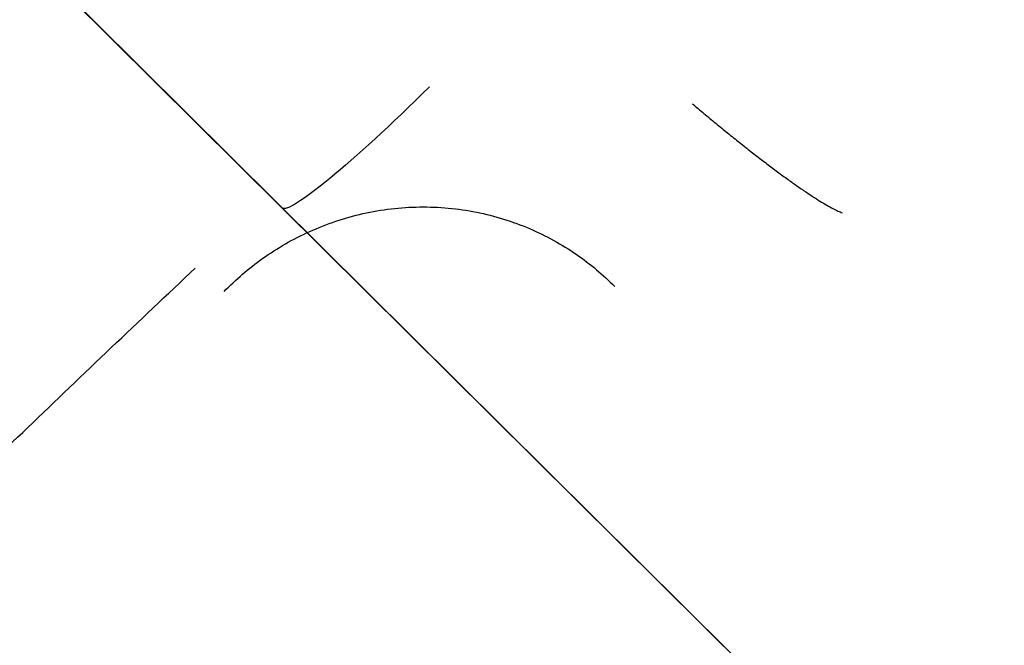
# Model space of a CAD drawing. Header units: millimetres. Extents: x -291 to 291, y -234 to 334.
# Tile 253 of 256: x -197.5 to -188.08, y 210.92 to 216.91. Entities that reach past the tile are written whole.
import ezdxf

# ---------------------------------------------------------------- set-up
doc = ezdxf.new("R2010")
doc.units = ezdxf.units.MM
doc.layers.add('Layer 01', color=7, linetype='Continuous', true_color=0x000000)

msp = doc.modelspace()

# ---------------------------------------------------------------- linework, layer by layer
at = {"layer": 'Layer 01', "color": 254, "true_color": 0xcad1ee}
msp.add_line((-201.9582, 222.0292, 647.8827), (-188.0755, 208.2424, 646.0745), dxfattribs=at)
at = {"layer": 'Layer 01', "color": 254, "true_color": 0xcad1ee, "extrusion": (0.706543, -0.701661, -0.092022)}
for centre, start, end in [((17.2316, 617.5498, -348.235), 95.29403, 180), ((17.2316, 617.5498, -348.2764), 180, 181.53105)]:
    msp.add_arc(centre, 2, start, end, dxfattribs=at)
at = {"layer": 'Layer 01', "color": 254, "true_color": 0xcad1ee}
msp.add_open_spline([(-201.9611, 222.0332, 647.8294), (-195.0198, 215.1398, 646.9254), (-188.0785, 208.2464, 646.0213)], degree=2, dxfattribs=at)
for points, weights, degree in [([(-191.0608, 216.1045, 684.6738), (-189.9838, 215.1891, 684.5537), (-189.6277, 215.0605, 683.1867)], [1.00000000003, 0.815672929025, 1.00000000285], 2), ([(-195.5431, 214.307, 581.8724), (-193.6659, 216.2322, 581.9381), (-191.8045, 214.3558, 582.4373)], [1.00001355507, 0.702921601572, 1.00000421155], 2), ([(-213.9327, 195.6167, 589.3085), (-208.2439, 202.1928, 587.3816), (-202.2033, 208.5041, 585.5251), (-195.8206, 214.5296, 583.7451)], [0.973000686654, 0.966759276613, 0.961351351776, 0.956776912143], 3)]:
    msp.add_rational_spline(points, weights, degree=degree, dxfattribs=at)

doc.saveas('drawing.dxf')
